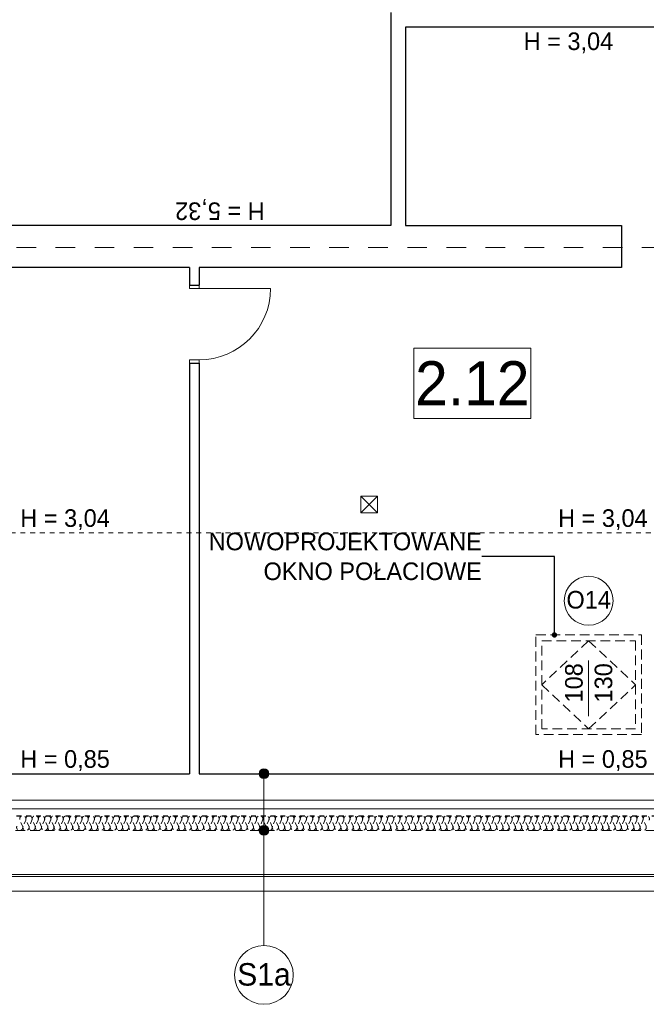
# Model space of a CAD drawing. Extents: x -21260 to 35740, y -2672 to 187028.
# Tile 109 of 120: x 24127 to 30539, y 129537 to 139611. Entities that reach past the tile are written whole.
import ezdxf

# ---------------------------------------------------------------- set-up
doc = ezdxf.new("R2010")
doc.units = 0
doc.header["$MEASUREMENT"] = 0
for name, pattern in [('Hidden Line', [100, 50, -50]), ('Hidden Line copy', [80, 40, -40]), ('Krawędzie ukryte', [150, 100, -50]), ('Przerywana', [400, 200, -200])]:
    doc.linetypes.add(name, pattern=pattern)
doc.layers.add('arch izolacje_Nr_Pióra__3', color=7, linetype='Continuous', lineweight=13, true_color=0xff6600)
doc.layers.add('Arch ocieplenie_Nr_Pióra__22', color=7, linetype='Continuous', lineweight=9, true_color=0x7f7f7f)
doc.layers.add('Arch ocieplenie', color=7, linetype='Continuous')
doc.layers.add('Arch opisy', color=7, linetype='Continuous')
for name, color, linetype, lineweight in [('Arch opisy okien_Nr_Pióra__21', 7, 'Continuous', 13), ('Arch opisy_Nr_Pióra__1', 7, 'Continuous', 25), ('Arch opisy_Nr_Pióra__21', 7, 'Continuous', 13), ('INWENT DACH_Nr_Pióra__21', 7, 'Continuous', 13), ('INWENT KONST. DREWNIANA_Nr_Pióra__21', 7, 'Continuous', 13), ('INWENT OPISY_Nr_Pióra__21', 7, 'Continuous', 13), ('INWENT. DRZWI_Nr_Pióra__21', 7, 'Continuous', 13), ('INWENT. OKNA_Nr_Pióra__21', 7, 'Continuous', 13), ('INWENT.ŚCIANY_Nr_Pióra__1', 7, 'Continuous', 25)]:
    doc.layers.add(name, color=color, linetype=linetype, lineweight=lineweight)
doc.styles.add('GENERATED_STYLE_3', font='txt')
doc.styles.add('GENERATED_STYLE_4', font='txt')
doc.styles.add('GENERATED_STYLE_6', font='txt')
doc.styles.add('GENERATED_STYLE_7', font='txt')
doc.dimstyles.new('GENERATED_STYLE__6', dxfattribs={"dimtxt": 0.18, "dimasz": 109.44, "dimexe": 0.18, "dimexo": 0.0625, "dimgap": 0.09, "dimtad": 0, "dimtih": 1, "dimtoh": 1, "dimdec": 4, "dimzin": 0, "dimdsep": 46, "dimcen": 0.09, "dimadec": 0, "dimazin": 0, "dimtfac": 1, "dimtdec": 4, "dimtmove": 0, "dimatfit": 3, "dimldrblk": 'ARROWHEAD_11', "dimfxl": 0, "dimtolj": 1, "dimtzin": 0, "dimarcsym": 0})

# ---------------------------------------------------------------- blocks, each defined once
blk = doc.blocks.new('Izolacja cieplna 14_213', base_point=(32134, 131466))
at = {"layer": 'Arch ocieplenie_Nr_Pióra__22', "linetype": 'Hidden Line copy'}
for p, q in [((24156, 131361), (24129, 131421)), ((24188, 131421), (24161, 131361)), ((24220, 131361), (24193, 131421)), ((24252, 131421), (24225, 131361)), ((24284, 131361), (24257, 131421)), ((24315, 131421), (24289, 131361)), ((24347, 131361), (24321, 131421)), ((24379, 131421), (24353, 131361)), ((24411, 131361), (24385, 131421)), ((24443, 131421), (24417, 131361)), ((24475, 131361), (24448, 131421)), ((24507, 131421), (24480, 131361)), ((24539, 131361), (24512, 131421)), ((24571, 131421), (24544, 131361)), ((24603, 131361), (24576, 131421)), ((24634, 131421), (24608, 131361)), ((24666, 131361), (24640, 131421)), ((24698, 131421), (24672, 131361)), ((24730, 131361), (24704, 131421)), ((24762, 131421), (24736, 131361)), ((24794, 131361), (24767, 131421)), ((24826, 131421), (24799, 131361)), ((24858, 131361), (24831, 131421)), ((24890, 131421), (24863, 131361)), ((24922, 131361), (24895, 131421)), ((24953, 131421), (24927, 131361)), ((24985, 131361), (24959, 131421)), ((25017, 131421), (24991, 131361)), ((25049, 131361), (25023, 131421)), ((25081, 131421), (25055, 131361)), ((25113, 131361), (25086, 131421)), ((25145, 131421), (25118, 131361)), ((25177, 131361), (25150, 131421)), ((25209, 131421), (25182, 131361)), ((25241, 131361), (25214, 131421)), ((25273, 131421), (25246, 131361)), ((25304, 131361), (25278, 131421)), ((25336, 131421), (25310, 131361)), ((25368, 131361), (25342, 131421)), ((25400, 131421), (25374, 131361)), ((25432, 131361), (25405, 131421)), ((25464, 131421), (25437, 131361)), ((25496, 131361), (25469, 131421)), ((25528, 131421), (25501, 131361)), ((25560, 131361), (25533, 131421)), ((25592, 131421), (25565, 131361)), ((25623, 131361), (25597, 131421)), ((25655, 131421), (25629, 131361)), ((25687, 131361), (25661, 131421)), ((25719, 131421), (25693, 131361)), ((25751, 131361), (25724, 131421)), ((25783, 131421), (25756, 131361)), ((25815, 131361), (25788, 131421)), ((25847, 131421), (25820, 131361)), ((25879, 131361), (25852, 131421)), ((25911, 131421), (25884, 131361)), ((25942, 131361), (25916, 131421)), ((25974, 131421), (25948, 131361)), ((26006, 131361), (25980, 131421)), ((26038, 131421), (26012, 131361)), ((26070, 131361), (26044, 131421)), ((26102, 131421), (26075, 131361)), ((26134, 131361), (26107, 131421)), ((26166, 131421), (26139, 131361)), ((26198, 131361), (26171, 131421)), ((26230, 131421), (26203, 131361)), ((26261, 131361), (26235, 131421)), ((26293, 131421), (26267, 131361)), ((26325, 131361), (26299, 131421)), ((26357, 131421), (26331, 131361)), ((26389, 131361), (26363, 131421)), ((26421, 131421), (26394, 131361)), ((26453, 131361), (26426, 131421)), ((26485, 131421), (26458, 131361)), ((26517, 131361), (26490, 131421)), ((26549, 131421), (26522, 131361)), ((26580, 131361), (26554, 131421)), ((26612, 131421), (26586, 131361)), ((26644, 131361), (26618, 131421)), ((26676, 131421), (26650, 131361)), ((26708, 131361), (26682, 131421)), ((26740, 131421), (26713, 131361)), ((26772, 131361), (26745, 131421)), ((26804, 131421), (26777, 131361)), ((26836, 131361), (26809, 131421)), ((26868, 131421), (26841, 131361)), ((26900, 131361), (26873, 131421)), ((26931, 131421), (26905, 131361)), ((26963, 131361), (26937, 131421)), ((26995, 131421), (26969, 131361)), ((27027, 131361), (27001, 131421)), ((27059, 131421), (27032, 131361)), ((27091, 131361), (27064, 131421)), ((27123, 131421), (27096, 131361)), ((27155, 131361), (27128, 131421)), ((27187, 131421), (27160, 131361)), ((27219, 131361), (27192, 131421)), ((27250, 131421), (27224, 131361)), ((27282, 131361), (27256, 131421)), ((27314, 131421), (27288, 131361)), ((27346, 131361), (27320, 131421)), ((27378, 131421), (27351, 131361)), ((27410, 131361), (27383, 131421)), ((27442, 131421), (27415, 131361)), ((27474, 131361), (27447, 131421)), ((27506, 131421), (27479, 131361)), ((27538, 131361), (27511, 131421)), ((27569, 131421), (27543, 131361)), ((27601, 131361), (27575, 131421)), ((27633, 131421), (27607, 131361)), ((27665, 131361), (27639, 131421)), ((27697, 131421), (27671, 131361)), ((27729, 131361), (27702, 131421)), ((27761, 131421), (27734, 131361)), ((27793, 131361), (27766, 131421)), ((27825, 131421), (27798, 131361)), ((27857, 131361), (27830, 131421)), ((27888, 131421), (27862, 131361)), ((27920, 131361), (27894, 131421)), ((27952, 131421), (27926, 131361)), ((27984, 131361), (27958, 131421)), ((28016, 131421), (27990, 131361)), ((28048, 131361), (28021, 131421)), ((28080, 131421), (28053, 131361)), ((28112, 131361), (28085, 131421)), ((28144, 131421), (28117, 131361)), ((28176, 131361), (28149, 131421)), ((28207, 131421), (28181, 131361)), ((28239, 131361), (28213, 131421)), ((28271, 131421), (28245, 131361)), ((28303, 131361), (28277, 131421)), ((28335, 131421), (28309, 131361)), ((28367, 131361), (28340, 131421)), ((28399, 131421), (28372, 131361)), ((28431, 131361), (28404, 131421)), ((28463, 131421), (28436, 131361)), ((28495, 131361), (28468, 131421)), ((28526, 131421), (28500, 131361)), ((28558, 131361), (28532, 131421)), ((28590, 131421), (28564, 131361)), ((28622, 131361), (28596, 131421)), ((28654, 131421), (28628, 131361)), ((28686, 131361), (28659, 131421)), ((28718, 131421), (28691, 131361)), ((28750, 131361), (28723, 131421)), ((28782, 131421), (28755, 131361)), ((28814, 131361), (28787, 131421)), ((28846, 131421), (28819, 131361)), ((28877, 131361), (28851, 131421)), ((28909, 131421), (28883, 131361)), ((28941, 131361), (28915, 131421)), ((28973, 131421), (28947, 131361)), ((29005, 131361), (28978, 131421)), ((29037, 131421), (29010, 131361)), ((29069, 131361), (29042, 131421)), ((29101, 131421), (29074, 131361)), ((29133, 131361), (29106, 131421)), ((29165, 131421), (29138, 131361)), ((29196, 131361), (29170, 131421)), ((29228, 131421), (29202, 131361)), ((29260, 131361), (29234, 131421)), ((29292, 131421), (29266, 131361)), ((29324, 131361), (29297, 131421)), ((29356, 131421), (29329, 131361)), ((29388, 131361), (29361, 131421)), ((29420, 131421), (29393, 131361)), ((29452, 131361), (29425, 131421)), ((29484, 131421), (29457, 131361)), ((29515, 131361), (29489, 131421)), ((29547, 131421), (29521, 131361)), ((29579, 131361), (29553, 131421)), ((29611, 131421), (29585, 131361)), ((29643, 131361), (29617, 131421)), ((29675, 131421), (29648, 131361)), ((29707, 131361), (29680, 131421)), ((29739, 131421), (29712, 131361)), ((29771, 131361), (29744, 131421)), ((29803, 131421), (29776, 131361)), ((29834, 131361), (29808, 131421)), ((29866, 131421), (29840, 131361)), ((29898, 131361), (29872, 131421)), ((29930, 131421), (29904, 131361)), ((29962, 131361), (29936, 131421)), ((29994, 131421), (29967, 131361)), ((30026, 131361), (29999, 131421)), ((30058, 131421), (30031, 131361)), ((30090, 131361), (30063, 131421)), ((30122, 131421), (30095, 131361)), ((30153, 131361), (30127, 131421)), ((30185, 131421), (30159, 131361)), ((30217, 131361), (30191, 131421)), ((30249, 131421), (30223, 131361)), ((30281, 131361), (30255, 131421)), ((30313, 131421), (30286, 131361)), ((30345, 131361), (30318, 131421)), ((30377, 131421), (30350, 131361)), ((30409, 131361), (30382, 131421)), ((30441, 131421), (30414, 131361)), ((30472, 131361), (30446, 131421)), ((30504, 131421), (30478, 131361)), ((30536, 131361), (30510, 131421))]:
    blk.add_line(p, q, dxfattribs=at)
for centre, start, end in [((24159, 131434), 336.3487, 203.6513), ((24222, 131434), 336.3487, 203.6513), ((24286, 131434), 336.3487, 203.6513), ((24350, 131434), 336.3487, 203.6513), ((24414, 131434), 336.3487, 203.6513), ((24478, 131434), 336.3487, 203.6513), ((24541, 131434), 336.3487, 203.6513), ((24605, 131434), 336.3487, 203.6513), ((24669, 131434), 336.3487, 203.6513), ((24733, 131434), 336.3487, 203.6513), ((24797, 131434), 336.3487, 203.6513), ((24860, 131434), 336.3487, 203.6513), ((24924, 131434), 336.3487, 203.6513), ((24988, 131434), 336.3487, 203.6513), ((25052, 131434), 336.3487, 203.6513), ((25116, 131434), 336.3487, 203.6513), ((25179, 131434), 336.3487, 203.6513), ((25243, 131434), 336.3487, 203.6513), ((25307, 131434), 336.3487, 203.6513), ((25371, 131434), 336.3487, 203.6513), ((25435, 131434), 336.3487, 203.6513), ((25499, 131434), 336.3487, 203.6513), ((25562, 131434), 336.3487, 203.6513), ((25626, 131434), 336.3487, 203.6513), ((25690, 131434), 336.3487, 203.6513), ((25754, 131434), 336.3487, 203.6513), ((25818, 131434), 336.3487, 203.6513), ((25881, 131434), 336.3487, 203.6513), ((25945, 131434), 336.3487, 203.6513), ((26009, 131434), 336.3487, 203.6513), ((26073, 131434), 336.3487, 203.6513), ((26137, 131434), 336.3487, 203.6513), ((26200, 131434), 336.3487, 203.6513), ((26264, 131434), 336.3487, 203.6513), ((26328, 131434), 336.3487, 203.6513), ((26392, 131434), 336.3487, 203.6513), ((26456, 131434), 336.3487, 203.6513), ((26519, 131434), 336.3487, 203.6513), ((26583, 131434), 336.3487, 203.6513), ((26647, 131434), 336.3487, 203.6513), ((26711, 131434), 336.3487, 203.6513), ((26775, 131434), 336.3487, 203.6513), ((26838, 131434), 336.3487, 203.6513), ((26902, 131434), 336.3487, 203.6513), ((26966, 131434), 336.3487, 203.6513), ((27030, 131434), 336.3487, 203.6513), ((27094, 131434), 336.3487, 203.6513), ((27157, 131434), 336.3487, 203.6513), ((27221, 131434), 336.3487, 203.6513), ((27285, 131434), 336.3487, 203.6513), ((27349, 131434), 336.3487, 203.6513), ((27413, 131434), 336.3487, 203.6513), ((27476, 131434), 336.3487, 203.6513), ((27540, 131434), 336.3487, 203.6513), ((27604, 131434), 336.3487, 203.6513), ((27668, 131434), 336.3487, 203.6513), ((27732, 131434), 336.3487, 203.6513), ((27795, 131434), 336.3487, 203.6513), ((27859, 131434), 336.3487, 203.6513), ((27923, 131434), 336.3487, 203.6513), ((27987, 131434), 336.3487, 203.6513), ((28051, 131434), 336.3487, 203.6513), ((28114, 131434), 336.3487, 203.6513), ((28178, 131434), 336.3487, 203.6513), ((28242, 131434), 336.3487, 203.6513), ((28306, 131434), 336.3487, 203.6513), ((28370, 131434), 336.3487, 203.6513), ((28433, 131434), 336.3487, 203.6513), ((28497, 131434), 336.3487, 203.6513), ((28561, 131434), 336.3487, 203.6513), ((28625, 131434), 336.3487, 203.6513), ((28689, 131434), 336.3487, 203.6513), ((28752, 131434), 336.3487, 203.6513), ((28816, 131434), 336.3487, 203.6513), ((28880, 131434), 336.3487, 203.6513), ((28944, 131434), 336.3487, 203.6513), ((29008, 131434), 336.3487, 203.6513), ((29072, 131434), 336.3487, 203.6513), ((29135, 131434), 336.3487, 203.6513), ((29199, 131434), 336.3487, 203.6513), ((29263, 131434), 336.3487, 203.6513), ((29327, 131434), 336.3487, 203.6513), ((29391, 131434), 336.3487, 203.6513), ((29454, 131434), 336.3487, 203.6513), ((29518, 131434), 336.3487, 203.6513), ((29582, 131434), 336.3487, 203.6513), ((29646, 131434), 336.3487, 203.6513), ((29710, 131434), 336.3487, 203.6513), ((29773, 131434), 336.3487, 203.6513), ((29837, 131434), 336.3487, 203.6513), ((29901, 131434), 336.3487, 203.6513), ((29965, 131434), 336.3487, 203.6513), ((30029, 131434), 336.3487, 203.6513), ((30092, 131434), 336.3487, 203.6513), ((30156, 131434), 336.3487, 203.6513), ((30220, 131434), 336.3487, 203.6513), ((30284, 131434), 336.3487, 203.6513), ((30348, 131434), 336.3487, 203.6513), ((30411, 131434), 336.3487, 203.6513), ((30475, 131434), 336.3487, 203.6513), ((30539, 131434), 336.3487, 203.6513), ((24127, 131348), 156.3487, 23.6512), ((24191, 131348), 156.3487, 23.6512), ((24254, 131348), 156.3487, 23.6512), ((24318, 131348), 156.3487, 23.6512), ((24382, 131348), 156.3487, 23.6512), ((24446, 131348), 156.3487, 23.6512), ((24510, 131348), 156.3487, 23.6512), ((24573, 131348), 156.3487, 23.6512), ((24637, 131348), 156.3487, 23.6512), ((24701, 131348), 156.3487, 23.6512), ((24765, 131348), 156.3487, 23.6512), ((24829, 131348), 156.3487, 23.6512), ((24892, 131348), 156.3487, 23.6512), ((24956, 131348), 156.3487, 23.6512), ((25020, 131348), 156.3487, 23.6512), ((25084, 131348), 156.3487, 23.6512), ((25148, 131348), 156.3487, 23.6512), ((25211, 131348), 156.3487, 23.6512), ((25275, 131348), 156.3487, 23.6512), ((25339, 131348), 156.3487, 23.6512), ((25403, 131348), 156.3487, 23.6512), ((25467, 131348), 156.3487, 23.6512), ((25530, 131348), 156.3487, 23.6512), ((25594, 131348), 156.3487, 23.6512), ((25658, 131348), 156.3487, 23.6512), ((25722, 131348), 156.3487, 23.6512), ((25786, 131348), 156.3487, 23.6512), ((25849, 131348), 156.3487, 23.6512), ((25913, 131348), 156.3487, 23.6512), ((25977, 131348), 156.3487, 23.6512), ((26041, 131348), 156.3487, 23.6512), ((26105, 131348), 156.3487, 23.6512), ((26168, 131348), 156.3487, 23.6512), ((26232, 131348), 156.3487, 23.6512), ((26296, 131348), 156.3487, 23.6512), ((26360, 131348), 156.3487, 23.6512), ((26424, 131348), 156.3487, 23.6512), ((26487, 131348), 156.3487, 23.6512), ((26551, 131348), 156.3487, 23.6512), ((26615, 131348), 156.3487, 23.6512), ((26679, 131348), 156.3487, 23.6512), ((26743, 131348), 156.3487, 23.6512), ((26806, 131348), 156.3487, 23.6512), ((26870, 131348), 156.3487, 23.6512), ((26934, 131348), 156.3487, 23.6512), ((26998, 131348), 156.3487, 23.6512), ((27062, 131348), 156.3487, 23.6512), ((27125, 131348), 156.3487, 23.6512), ((27189, 131348), 156.3487, 23.6512), ((27253, 131348), 156.3487, 23.6512), ((27317, 131348), 156.3487, 23.6512), ((27381, 131348), 156.3487, 23.6512), ((27445, 131348), 156.3487, 23.6512), ((27508, 131348), 156.3487, 23.6512), ((27572, 131348), 156.3487, 23.6512), ((27636, 131348), 156.3487, 23.6512), ((27700, 131348), 156.3487, 23.6512), ((27764, 131348), 156.3487, 23.6512), ((27827, 131348), 156.3487, 23.6512), ((27891, 131348), 156.3487, 23.6512), ((27955, 131348), 156.3487, 23.6512), ((28019, 131348), 156.3487, 23.6512), ((28083, 131348), 156.3487, 23.6512), ((28146, 131348), 156.3487, 23.6512), ((28210, 131348), 156.3487, 23.6512), ((28274, 131348), 156.3487, 23.6512), ((28338, 131348), 156.3487, 23.6512), ((28402, 131348), 156.3487, 23.6512), ((28465, 131348), 156.3487, 23.6512), ((28529, 131348), 156.3487, 23.6512), ((28593, 131348), 156.3487, 23.6512), ((28657, 131348), 156.3487, 23.6512), ((28721, 131348), 156.3487, 23.6512), ((28784, 131348), 156.3487, 23.6512), ((28848, 131348), 156.3487, 23.6512), ((28912, 131348), 156.3487, 23.6512), ((28976, 131348), 156.3487, 23.6512), ((29040, 131348), 156.3487, 23.6512), ((29103, 131348), 156.3487, 23.6512), ((29167, 131348), 156.3487, 23.6512), ((29231, 131348), 156.3487, 23.6512), ((29295, 131348), 156.3487, 23.6512), ((29359, 131348), 156.3487, 23.6512), ((29422, 131348), 156.3487, 23.6512), ((29486, 131348), 156.3487, 23.6512), ((29550, 131348), 156.3487, 23.6512), ((29614, 131348), 156.3487, 23.6512), ((29678, 131348), 156.3487, 23.6512), ((29741, 131348), 156.3487, 23.6512), ((29805, 131348), 156.3487, 23.6512), ((29869, 131348), 156.3487, 23.6512), ((29933, 131348), 156.3487, 23.6512), ((29997, 131348), 156.3487, 23.6512), ((30060, 131348), 156.3487, 23.6512), ((30124, 131348), 156.3487, 23.6512), ((30188, 131348), 156.3487, 23.6512), ((30252, 131348), 156.3487, 23.6512), ((30316, 131348), 156.3487, 23.6512), ((30379, 131348), 156.3487, 23.6512), ((30443, 131348), 156.3487, 23.6512), ((30507, 131348), 156.3487, 23.6512)]:
    blk.add_arc(centre, 31.9, start, end, dxfattribs=at)
blk = doc.blocks.new('Linia_85', base_point=(26626, 131316))
at = {"layer": 'Arch opisy_Nr_Pióra__21', "linetype": 'Continuous'}
blk.add_line((26626, 131316), (26626, 130137), dxfattribs=at)
blk.add_circle((26626, 129837), 300, dxfattribs=at)
blk = doc.blocks.new('Linia_86', base_point=(26626, 131896))
at = {"layer": 'Arch opisy_Nr_Pióra__21', "linetype": 'Continuous'}
for points in [[(26676, 131896), (26672, 131915), (26662, 131931), (26645, 131942), (26626, 131946), (26607, 131942), (26591, 131931), (26580, 131915), (26576, 131896), (26580, 131877), (26591, 131860), (26607, 131850), (26626, 131846), (26645, 131850), (26662, 131860), (26672, 131877)], [(26676, 131316), (26672, 131335), (26662, 131351), (26645, 131362), (26626, 131366), (26607, 131362), (26591, 131351), (26580, 131335), (26576, 131316), (26580, 131297), (26591, 131280), (26607, 131270), (26626, 131266), (26645, 131270), (26662, 131280), (26672, 131297)]]:
    blk.add_hatch(color=256, dxfattribs=at).paths.add_polyline_path(points, flags=0)
blk.add_line((26626, 131846), (26626, 131366), dxfattribs=at)
for centre in [(26626, 131896), (26626, 131316)]:
    blk.add_circle(centre, 50, dxfattribs=at)
blk = doc.blocks.new('ARROWHEAD_11')
at = {"color": 0, "linetype": 'Continuous', "lineweight": 0}
blk.add_line((0, 0), (-1, 0), dxfattribs=at)
at = {"color": 0, "linetype": 'Continuous', "lineweight": 0, "const_width": 0.25, "flags": 128}
blk.add_lwpolyline([(-0.125, 0, 1), (0.125, 0, 1)], format="xyb", close=True, dxfattribs=at)

msp = doc.modelspace()

# ---------------------------------------------------------------- linework, layer by layer
at = {"layer": 'arch izolacje_Nr_Pióra__3', "linetype": 'Krawędzie ukryte'}
msp.add_line((32134.1, 131315.9), (-11060.9, 131315.9), dxfattribs=at)
at = {"layer": 'Arch opisy okien_Nr_Pióra__21', "linetype": 'Continuous'}
msp.add_circle((29949.1, 133665.9), 250, dxfattribs=at)
at = {"layer": 'Arch opisy_Nr_Pióra__21', "linetype": 'Continuous'}
for p, q in [((29358.6, 136251.6), (28158.6, 136251.6)), ((28158.6, 136251.6), (28158.6, 135531.6)), ((29358.6, 135531.6), (29358.6, 136251.6)), ((28158.6, 135531.6), (29358.6, 135531.6))]:
    msp.add_line(p, q, dxfattribs=at)
at = {"layer": 'INWENT DACH_Nr_Pióra__21', "linetype": 'Przerywana'}
msp.add_line((-11505.9, 137280.9), (32584.1, 137280.9), dxfattribs=at)
at = {"layer": 'INWENT DACH_Nr_Pióra__21', "linetype": 'Hidden Line'}
msp.add_line((11634.1, 134360.9), (31544.1, 134360.9), dxfattribs=at)
at = {"layer": 'INWENT DACH_Nr_Pióra__21', "linetype": 'Continuous'}
for p, q in [((-11505.9, 131625.9), (32584.1, 131625.9)), ((-11505.9, 131535.9), (32584.1, 131535.9)), ((-11505.9, 130865.9), (32584.1, 130865.9)), ((-11505.9, 130845.9), (32584.1, 130845.9)), ((-11505.9, 130695.9), (32584.1, 130695.9))]:
    msp.add_line(p, q, dxfattribs=at)
at = {"layer": 'INWENT KONST. DREWNIANA_Nr_Pióra__21', "linetype": 'Continuous'}
for p, q in [((27619.1, 134735.9), (27789.1, 134735.9)), ((27619.1, 134565.9), (27619.1, 134735.9)), ((27619.1, 134565.9), (27789.1, 134735.9)), ((27619.1, 134735.9), (27789.1, 134565.9)), ((27789.1, 134735.9), (27789.1, 134565.9)), ((27789.1, 134565.9), (27619.1, 134565.9))]:
    msp.add_line(p, q, dxfattribs=at)
at = {"layer": 'INWENT OPISY_Nr_Pióra__21', "linetype": 'Continuous'}
msp.add_line((29949.1, 132485.9), (29949.1, 133055.9), dxfattribs=at)
at = {"layer": 'INWENT. DRZWI_Nr_Pióra__21', "linetype": 'Continuous'}
for p, q in [((25864.1, 136860.9), (25864.1, 136895.9)), ((25964.1, 136860.9), (25864.1, 136860.9)), ((25964.1, 136860.9), (25964.1, 136895.9)), ((25964.1, 136860.9), (26694.1, 136860.9)), ((25864.1, 136130.9), (25864.1, 136095.9)), ((25964.1, 136130.9), (25864.1, 136130.9)), ((25964.1, 136130.9), (25964.1, 136095.9))]:
    msp.add_line(p, q, dxfattribs=at)
msp.add_arc((25964.1, 136860.9), 730, 270, 0, dxfattribs=at)
at = {"layer": 'INWENT. OKNA_Nr_Pióra__21', "linetype": 'Krawędzie ukryte'}
for p, q in [((29409.1, 132295.9), (29409.1, 133315.9)), ((29409.1, 133315.9), (30489.1, 133315.9)), ((30489.1, 133315.9), (30489.1, 132295.9)), ((29949.1, 133255.9), (29469.1, 132805.9)), ((29469.1, 132355.9), (29469.1, 133255.9)), ((29469.1, 133255.9), (30429.1, 133255.9)), ((29949.1, 133255.9), (30429.1, 132805.9)), ((30429.1, 133255.9), (30429.1, 132355.9)), ((29469.1, 132805.9), (29949.1, 132355.9)), ((29949.1, 132355.9), (30429.1, 132805.9)), ((30489.1, 132295.9), (29409.1, 132295.9)), ((30429.1, 132355.9), (29469.1, 132355.9))]:
    msp.add_line(p, q, dxfattribs=at)
at = {"layer": 'INWENT.ŚCIANY_Nr_Pióra__1', "linetype": 'Continuous'}
for p, q in [((27924.1, 139685.9), (27924.1, 137505.9)), ((31544.1, 139535.9), (28074.1, 139535.9)), ((28074.1, 139535.9), (28074.1, 137505.9)), ((27924.1, 137505.9), (13674.1, 137505.9)), ((28074.1, 137505.9), (30284.1, 137505.9)), ((30284.1, 137505.9), (30284.1, 137075.9)), ((25864.1, 137075.9), (19774.1, 137075.9)), ((25864.1, 137075.9), (25864.1, 136895.9)), ((25964.1, 137075.9), (25964.1, 136895.9)), ((30284.1, 137075.9), (25964.1, 137075.9)), ((25864.1, 136895.9), (25964.1, 136895.9)), ((25864.1, 136095.9), (25964.1, 136095.9)), ((25864.1, 136095.9), (25864.1, 131895.9)), ((25964.1, 136095.9), (25964.1, 131895.9)), ((22724.1, 131895.9), (25864.1, 131895.9)), ((25964.1, 131895.9), (31544.1, 131895.9))]:
    msp.add_line(p, q, dxfattribs=at)
at = {"layer": 'INWENT.ŚCIANY_Nr_Pióra__1', "linetype": 'Hidden Line'}
msp.add_line((-10905.9, 131465.9), (31984.1, 131465.9), dxfattribs=at)

# ---------------------------------------------------------------- block references
at = {"layer": 'Arch ocieplenie', "color": 104, "linetype": 'Hidden Line copy', "lineweight": 9, "true_color": 0x029e21}
msp.add_blockref('Izolacja cieplna 14_213', (32134.1, 131465.8), dxfattribs=at)
at = {"layer": 'Arch opisy', "linetype": 'Continuous'}
for name, p in [('Linia_86', (26626.3, 131895.9)), ('Linia_85', (26626.3, 131315.9))]:
    msp.add_blockref(name, p, dxfattribs=at)

# ---------------------------------------------------------------- texts
at = {"layer": 'Arch opisy okien_Nr_Pióra__21', "linetype": 'Continuous', "insert": (29949.1, 133766.1), "char_height": 180, "attachment_point": 2, "style": 'GENERATED_STYLE_6'}
msp.add_mtext('{O14}', dxfattribs=at)
at = {"layer": 'Arch opisy_Nr_Pióra__1', "linetype": 'Continuous'}
for s, insert, char_height, attachment_point, style in [('{2.12}', (28758.6, 135666.6), 450, 8, 'GENERATED_STYLE_3'), ('{S1a}', (26626.3, 129958.2), 230, 2, 'GENERATED_STYLE_4')]:
    msp.add_mtext(s, dxfattribs=dict(at, insert=insert, char_height=char_height, attachment_point=attachment_point, style=style))
at = {"layer": 'Arch opisy_Nr_Pióra__21', "linetype": 'Continuous', "insert": (28855.5, 134118.5), "char_height": 180, "width": 2514.08, "attachment_point": 6, "line_spacing_factor": 1.015474, "style": 'GENERATED_STYLE_4'}
msp.add_mtext('{NOWOPROJEKTOWANE \\POKNO POŁACIOWE}', dxfattribs=at)
at = {"layer": 'INWENT OPISY_Nr_Pióra__21', "linetype": 'Continuous', "char_height": 180, "attachment_point": 2, "style": 'GENERATED_STYLE_7'}
for s, insert in [('{H = 3,04}', (29742.1, 139480.2)), ('{H = 3,04}', (24590.9, 134601.7)), ('{H = 3,04}', (30094.3, 134601.7)), ('{H = 0,85}', (24590.9, 132136.7)), ('{H = 0,85}', (30094.3, 132136.7))]:
    msp.add_mtext(s, dxfattribs=dict(at, insert=insert))
at = {"layer": 'INWENT OPISY_Nr_Pióra__21', "linetype": 'Continuous', "insert": (26175.7, 137561.5), "char_height": 180, "attachment_point": 2, "rotation": 180, "style": 'GENERATED_STYLE_7'}
msp.add_mtext('{H = 5,32}', dxfattribs=at)
at = {"layer": 'INWENT OPISY_Nr_Pióra__21', "linetype": 'Continuous', "insert": (29707.9, 132825.9), "char_height": 180, "width": 1346.334, "attachment_point": 2, "rotation": 90, "line_spacing_factor": 1.008452, "style": 'GENERATED_STYLE_7'}
msp.add_mtext('{108\\P130}', dxfattribs=at)

# ---------------------------------------------------------------- leaders
at = {"layer": 'Arch opisy_Nr_Pióra__21', "linetype": 'Continuous', "annotation_type": 0, "has_hookline": 1, "hookline_direction": 1, "text_width": 2785.7}
msp.add_leader([(29598.6, 133315.9), (29598.6, 134118.5), (28855.6, 134118.5)], dimstyle='GENERATED_STYLE__6', dxfattribs=at)

doc.saveas('drawing.dxf')
